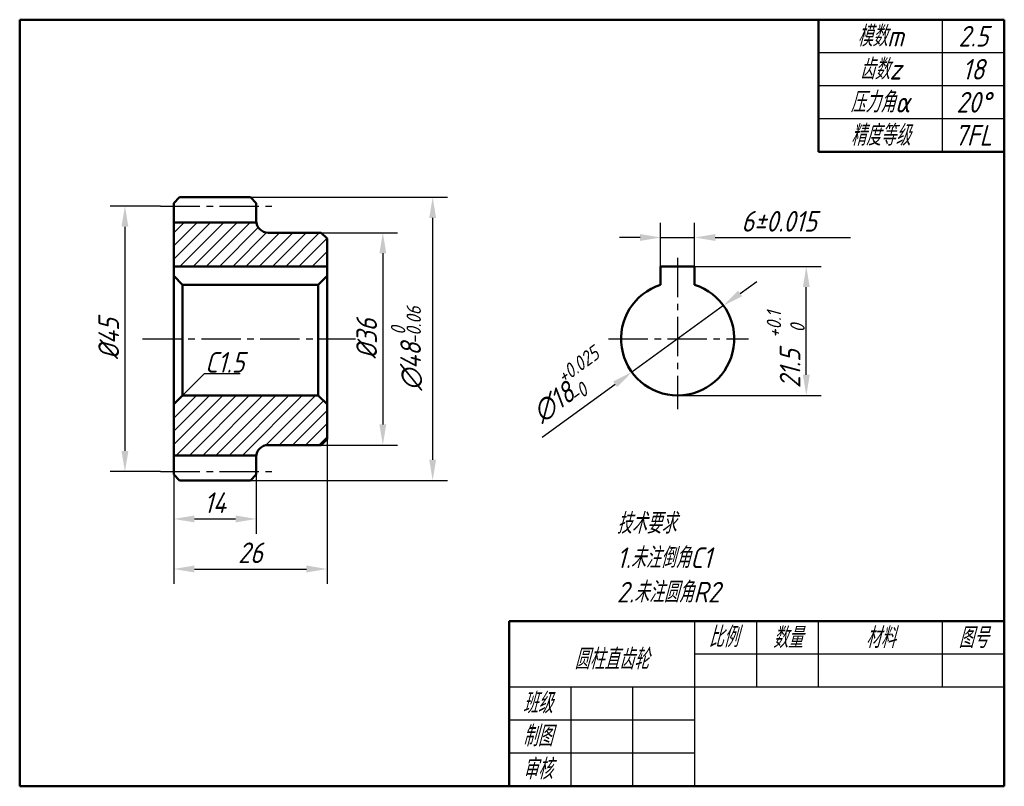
# Model space of a CAD drawing. Header units: millimetres. Extents: x 1118 to 1285, y -75 to 54.
import ezdxf

# ---------------------------------------------------------------- set-up
doc = ezdxf.new("R2010")
doc.units = ezdxf.units.MM
doc.header["$LTSCALE"] = 0.7
doc.header["$PDSIZE"] = 5
doc.linetypes.add('CENTER2', pattern=[28.575, 19.05, -3.175, 3.175, -3.175])
for name, color, linetype in [('剖面线层', 7, 'Continuous'), ('尺寸层', 221, 'Continuous'), ('细实线层', 7, 'Continuous')]:
    doc.layers.add(name, color=color, linetype=linetype)
doc.layers.add('点画线层', color=3, linetype='CENTER2', lineweight=25)
doc.layers.add('粗实线层', color=7, linetype='Continuous', lineweight=50)
doc.styles.add('工程字体（斜）', font='gbeitc.shx', dxfattribs={"bigfont": 'gbcbig.shx'})
doc.styles.add('工程斜体', font='gbeitc.shx', dxfattribs={"bigfont": 'gbcbig.shx'})
doc.dimstyles.new('gb35', dxfattribs={"dimtxt": 3.5, "dimasz": 3.5, "dimexe": 2.5, "dimexo": 0, "dimgap": 1, "dimtad": 1, "dimdsep": 46, "dimtxsty": '工程字体（斜）', "dimcen": 0, "dimadec": 0, "dimazin": 0, "dimtfac": 1, "dimtmove": 0, "dimatfit": 3, "dimfxl": 0, "dimarcsym": 0})

# ---------------------------------------------------------------- blocks, each defined once
blk = doc.blocks.new('*D49')
at = {"layer": 'Defpoints', "color": 0, "ltscale": 0.5}
for p in [(1141.62, 22.88), (1135.57, -22.12), (1141.62, -22.12)]:
    blk.add_point(p, dxfattribs=at)
at = {"layer": '尺寸层', "color": 0, "lineweight": -2, "ltscale": 0.5}
for p, q in [((1141.62, 22.88), (1133.07, 22.88)), ((1135.57, 19.38), (1135.57, -18.62)), ((1141.62, -22.12), (1133.07, -22.12))]:
    blk.add_line(p, q, dxfattribs=at)
at = {"layer": '尺寸层', "color": 0, "ltscale": 0.5}
for points in [[(1134.98, 19.38), (1136.15, 19.38), (1135.57, 22.88)], [(1134.98, -18.62), (1136.15, -18.62), (1135.57, -22.12)]]:
    blk.add_solid(points, dxfattribs=at)
at = {"layer": '尺寸层', "color": 0, "ltscale": 0.5, "insert": (1132.82, 0.38), "char_height": 3.5, "attachment_point": 5, "rotation": 90, "style": '工程字体（斜）'}
blk.add_mtext('%%c45', dxfattribs=at)
blk = doc.blocks.new('*D50')
at = {"layer": 'Defpoints', "color": 0, "ltscale": 0.5}
for p in [(1143.85, -22.12), (1157.85, -22.12), (1157.85, -30.15)]:
    blk.add_point(p, dxfattribs=at)
at = {"layer": '尺寸层', "color": 0, "lineweight": -2, "ltscale": 0.5}
for p, q in [((1143.85, -22.12), (1143.85, -32.65)), ((1157.85, -22.12), (1157.85, -32.65)), ((1147.35, -30.15), (1154.35, -30.15))]:
    blk.add_line(p, q, dxfattribs=at)
at = {"layer": '尺寸层', "color": 0, "ltscale": 0.5}
for points in [[(1147.35, -29.57), (1147.35, -30.74), (1143.85, -30.15)], [(1154.35, -29.57), (1154.35, -30.74), (1157.85, -30.15)]]:
    blk.add_solid(points, dxfattribs=at)
at = {"layer": '尺寸层', "color": 0, "ltscale": 0.5, "insert": (1150.85, -27.4), "char_height": 3.5, "attachment_point": 5, "style": '工程字体（斜）'}
blk.add_mtext('14', dxfattribs=at)
blk = doc.blocks.new('*D51')
at = {"layer": 'Defpoints', "color": 0, "ltscale": 0.5}
for p in [(1169.85, -16.62), (1143.85, -22.62), (1169.85, -38.64)]:
    blk.add_point(p, dxfattribs=at)
at = {"layer": '尺寸层', "color": 0, "lineweight": -2, "ltscale": 0.5}
for p, q in [((1169.85, -16.62), (1169.85, -41.14)), ((1143.85, -22.62), (1143.85, -41.14)), ((1147.35, -38.64), (1166.35, -38.64))]:
    blk.add_line(p, q, dxfattribs=at)
at = {"layer": '尺寸层', "color": 0, "ltscale": 0.5}
for points in [[(1147.35, -38.05), (1147.35, -39.22), (1143.85, -38.64)], [(1166.35, -38.05), (1166.35, -39.22), (1169.85, -38.64)]]:
    blk.add_solid(points, dxfattribs=at)
at = {"layer": '尺寸层', "color": 0, "ltscale": 0.5, "insert": (1156.85, -35.89), "char_height": 3.5, "attachment_point": 5, "style": '工程字体（斜）'}
blk.add_mtext('26', dxfattribs=at)
blk = doc.blocks.new('*D52')
at = {"layer": 'Defpoints', "color": 0, "ltscale": 0.5}
for p in [(1168.85, 18.38), (1168.85, -17.62), (1179.32, -17.62)]:
    blk.add_point(p, dxfattribs=at)
at = {"layer": '尺寸层', "color": 0, "lineweight": -2, "ltscale": 0.5}
for p, q in [((1168.85, 18.38), (1181.82, 18.38)), ((1179.32, 14.88), (1179.32, -14.12)), ((1168.85, -17.62), (1181.82, -17.62))]:
    blk.add_line(p, q, dxfattribs=at)
at = {"layer": '尺寸层', "color": 0, "ltscale": 0.5}
for points in [[(1178.74, 14.88), (1179.9, 14.88), (1179.32, 18.38)], [(1178.74, -14.12), (1179.9, -14.12), (1179.32, -17.62)]]:
    blk.add_solid(points, dxfattribs=at)
at = {"layer": '尺寸层', "color": 0, "ltscale": 0.5, "insert": (1176.57, 0.38), "char_height": 3.5, "attachment_point": 5, "rotation": 90, "style": '工程字体（斜）'}
blk.add_mtext('%%c36', dxfattribs=at)

msp = doc.modelspace()

# ---------------------------------------------------------------- hatches: boundary and pattern name
at = {"layer": '剖面线层', "ltscale": 0.5}
h = msp.add_hatch(dxfattribs=at)
h.set_pattern_fill('ANSI31', scale=0.5, style=0)
h.set_pattern_definition([(45, (18.9014, 9.2298), (-1.122532, 1.122532), [])])
h.paths.add_polyline_path([(1169.848, 12.671), (1169.848, 17.381), (1168.848, 18.381), (1159.848, 18.381, -0.3779645), (1157.863, 20.131), (1143.848, 20.131), (1143.848, 12.671)])
h.paths.add_polyline_path([(1159.848, -17.619), (1168.848, -17.619), (1169.848, -16.619), (1169.848, -10.719), (1168.348, -9.219), (1145.348, -9.219), (1143.848, -10.719), (1143.848, -19.369), (1157.863, -19.369, -0.3779645)])

# ---------------------------------------------------------------- linework, layer by layer
at = {"layer": '剖面线层', "color": 7, "ltscale": 0.5}
for p, q in [((1284.752, 48.889), (1253.252, 48.889)), ((1284.752, 43.289), (1253.252, 43.289)), ((1284.752, 37.689), (1253.252, 37.689)), ((1284.752, -53.079), (1232.252, -53.079)), ((1284.752, -58.679), (1200.752, -58.679)), ((1232.252, -64.279), (1200.752, -64.279)), ((1232.252, -69.879), (1200.752, -69.879))]:
    msp.add_line(p, q, dxfattribs=at)
at = {"layer": '尺寸层', "color": 7, "ltscale": 0.5}
for p, q in [((1156.848, 24.381), (1190.271, 24.381)), ((1187.771, 20.881), (1187.771, -20.119)), ((1226.452, 12.671), (1226.452, 20.064)), ((1232.212, 12.671), (1232.212, 20.064)), ((1222.952, 17.564), (1219.452, 17.564)), ((1226.452, 17.564), (1232.212, 17.564)), ((1235.712, 17.564), (1258.639, 17.564)), ((1229.332, 12.671), (1253.66, 12.671)), ((1239.934, 8.076), (1242.767, 10.132)), ((1251.16, -5.719), (1251.16, 9.171)), ((1237.102, 6.02), (1221.563, -5.257)), ((1145.348, -9.219), (1149.093, -5.473)), ((1149.093, -5.473), (1155.131, -5.473)), ((1206.337, -16.308), (1218.73, -7.313)), ((1229.332, -9.219), (1253.66, -9.219)), ((1156.848, -23.619), (1190.271, -23.619))]:
    msp.add_line(p, q, dxfattribs=at)
for points in [[(1187.188, 20.881), (1188.354, 20.881), (1187.771, 24.381)], [(1222.952, 18.147), (1222.952, 16.98), (1226.452, 17.564)], [(1235.712, 18.147), (1235.712, 16.98), (1232.212, 17.564)], [(1250.577, 9.171), (1251.744, 9.171), (1251.16, 12.671)], [(1239.592, 8.548), (1240.277, 7.604), (1237.102, 6.02)], [(1218.388, -6.841), (1219.073, -7.785), (1221.563, -5.257)], [(1250.577, -5.719), (1251.744, -5.719), (1251.16, -9.219)], [(1187.188, -20.119), (1188.354, -20.119), (1187.771, -23.619)]]:
    msp.add_solid(points, dxfattribs=at)
at = {"layer": '点画线层', "color": 7, "ltscale": 0.5}
for p, q in [((1141.619, 22.881), (1160.603, 22.881)), ((1229.332, 14.111), (1229.332, -11.552)), ((1138.534, 0.381), (1174.686, 0.381)), ((1217.623, 0.381), (1241.335, 0.381)), ((1141.619, -22.119), (1160.603, -22.119))]:
    msp.add_line(p, q, dxfattribs=at)
at = {"layer": '粗实线层', "color": 7, "ltscale": 0.5}
for p, q in [((1117.713, -75.479), (1117.713, 54.489)), ((1117.713, 54.489), (1284.752, 54.489)), ((1253.252, 32.089), (1253.252, 54.489)), ((1284.752, -75.479), (1284.752, 54.489)), ((1284.752, 32.089), (1253.252, 32.089)), ((1143.848, 23.381), (1144.848, 24.381)), ((1156.848, 24.381), (1144.848, 24.381)), ((1157.848, 23.381), (1156.848, 24.381)), ((1143.848, -22.619), (1143.848, 23.381)), ((1157.848, 23.381), (1157.848, 20.381)), ((1157.863, 20.131), (1143.848, 20.131)), ((1168.848, 18.381), (1159.848, 18.381)), ((1169.848, 17.381), (1168.848, 18.381)), ((1169.848, -16.619), (1169.848, 17.381)), ((1169.848, 12.671), (1143.848, 12.671)), ((1226.452, 12.671), (1226.452, 9.539)), ((1226.452, 12.671), (1232.212, 12.671)), ((1232.212, 12.671), (1232.212, 9.539)), ((1145.348, 9.539), (1143.848, 11.039)), ((1168.348, 9.539), (1169.848, 11.039)), ((1168.348, 9.539), (1145.348, 9.539)), ((1145.348, -9.219), (1145.348, 9.539)), ((1168.348, -9.219), (1168.348, 9.539)), ((1145.348, -9.219), (1143.848, -10.719)), ((1168.348, -9.219), (1145.348, -9.219)), ((1168.348, -9.219), (1169.848, -10.719)), ((1168.848, -17.619), (1169.848, -16.619)), ((1168.848, -17.619), (1159.848, -17.619)), ((1157.863, -19.369), (1143.848, -19.369)), ((1157.848, -22.619), (1157.848, -19.619)), ((1144.848, -23.619), (1143.848, -22.619)), ((1156.848, -23.619), (1157.848, -22.619)), ((1156.848, -23.619), (1144.848, -23.619)), ((1200.752, -75.479), (1200.752, -47.479)), ((1284.752, -47.479), (1200.752, -47.479)), ((1284.752, -75.479), (1117.713, -75.479))]:
    msp.add_line(p, q, dxfattribs=at)
for centre, radius, start, end in [((1159.848, 20.381), 2, 180, 270), ((1229.332, 0.381), 9.6, 107.4576, 72.5424), ((1159.848, -19.619), 2, 90, 180)]:
    msp.add_arc(centre, radius, start, end, dxfattribs=at)
at = {"layer": '细实线层', "color": 7, "ltscale": 0.5}
for p, q in [((1274.252, 32.089), (1274.252, 54.489)), ((1232.252, -75.479), (1232.252, -47.479)), ((1242.752, -58.679), (1242.752, -47.479)), ((1253.252, -58.679), (1253.252, -47.479)), ((1274.252, -58.679), (1274.252, -47.479)), ((1211.252, -75.479), (1211.252, -58.679)), ((1221.752, -75.479), (1221.752, -58.679))]:
    msp.add_line(p, q, dxfattribs=at)

# ---------------------------------------------------------------- texts
at = {"layer": '尺寸层', "color": 7, "style": '工程字体（斜）'}
msp.add_text('6±0.015', height=3.5, dxfattribs=at).set_placement((1240.139, 18.564))
for s, height, rotation, p in [('-0.06', 2.45, 90, (1185.787, -0.537)), ('+0.1', 2.45, 90, (1246.902, 0.534)), (' 0', 2.45, 90, (1183.132, -0.282)), (' 0', 2.45, 90, (1250.887, 0.14)), ('∅48', 3.5, 90, (1185.787, -8.374)), ('+0.025', 2.45, 35.97184, (1209.954, -7.313)), ('21.5', 3.5, 90, (1250.16, -7.971)), ('∅18', 3.5, 35.97184, (1206.267, -13.916)), ('-0', 2.45, 35.97184, (1212.015, -10.573))]:
    msp.add_text(s, height=height, rotation=rotation, dxfattribs=at).set_placement(p)
at = {"layer": '尺寸层', "color": 7, "ltscale": 0.5, "char_height": 3.5, "attachment_point": 1, "style": '工程斜体'}
for s, insert, width in [('C1.5', (1149.146, -1.849), 5.1627), ('技术要求\\P1.未注倒角C1\\P2.未注圆角R2', (1219.003, -29.144), 24.97628)]:
    msp.add_mtext(s, dxfattribs=dict(at, insert=insert, width=width))
at = {"layer": '细实线层', "color": 7, "char_height": 3.5, "style": '工程斜体'}
for s, insert, width, attachment_point in [('模数m', (1263.752, 51.689), 21, 5), ('2.5', (1279.502, 51.689), 10.5, 5), ('齿数z', (1263.752, 46.089), 21, 5), ('18', (1279.502, 46.089), 10.5, 5), ('压力角α', (1263.752, 40.489), 21, 5), ('20°', (1279.502, 40.489), 10.5, 5), ('精度等级', (1263.752, 34.889), 21, 5), ('7FL', (1279.502, 34.889), 10.5, 5), ('比例', (1234.561, -48.408), 4.9128, 1), ('数量', (1248.002, -50.291), 10.5, 5), ('材料', (1263.752, -50.279), 21, 5), ('图号', (1279.502, -50.279), 10.5, 5), ('圆柱直齿轮', (1211.816, -52.172), 13.21266, 1), ('班级', (1203.061, -59.608), 4.9128, 1), ('制图', (1203.061, -65.208), 4.9128, 1), ('审核', (1203.061, -70.808), 4.9128, 1)]:
    msp.add_mtext(s, dxfattribs=dict(at, insert=insert, width=width, attachment_point=attachment_point))

# ---------------------------------------------------------------- dimensions: what is measured, and where the dimension line sits
at = {"layer": '尺寸层', "color": 7, "ltscale": 0.5}
for base, p1, p2, picture, middle in [((1135.566, -22.119), (1141.619, 22.881), (1141.619, -22.119), '*D49', (1132.816, 0.381)), ((1179.32, -17.619), (1168.848, 18.381), (1168.848, -17.619), '*D52', (1176.57, 0.381))]:
    dim = msp.add_linear_dim(base=base, p1=p1, p2=p2, angle=90, dimstyle='gb35', override={"dimpost": '%%c<>'}, dxfattribs=at)
    dim.commit()
    dim.dimension.update_dxf_attribs({"geometry": picture, "text_midpoint": middle})
for base, p1, p2, picture, middle in [((1169.848, -38.638), (1143.848, -22.619), (1169.848, -16.619), '*D51', (1156.848, -35.888)), ((1157.848, -30.152), (1143.848, -22.119), (1157.848, -22.119), '*D50', (1150.848, -27.402))]:
    dim = msp.add_linear_dim(base=base, p1=p1, p2=p2, dimstyle='gb35', dxfattribs=at)
    dim.commit()
    dim.dimension.update_dxf_attribs({"geometry": picture, "text_midpoint": middle})

doc.saveas('drawing.dxf')
